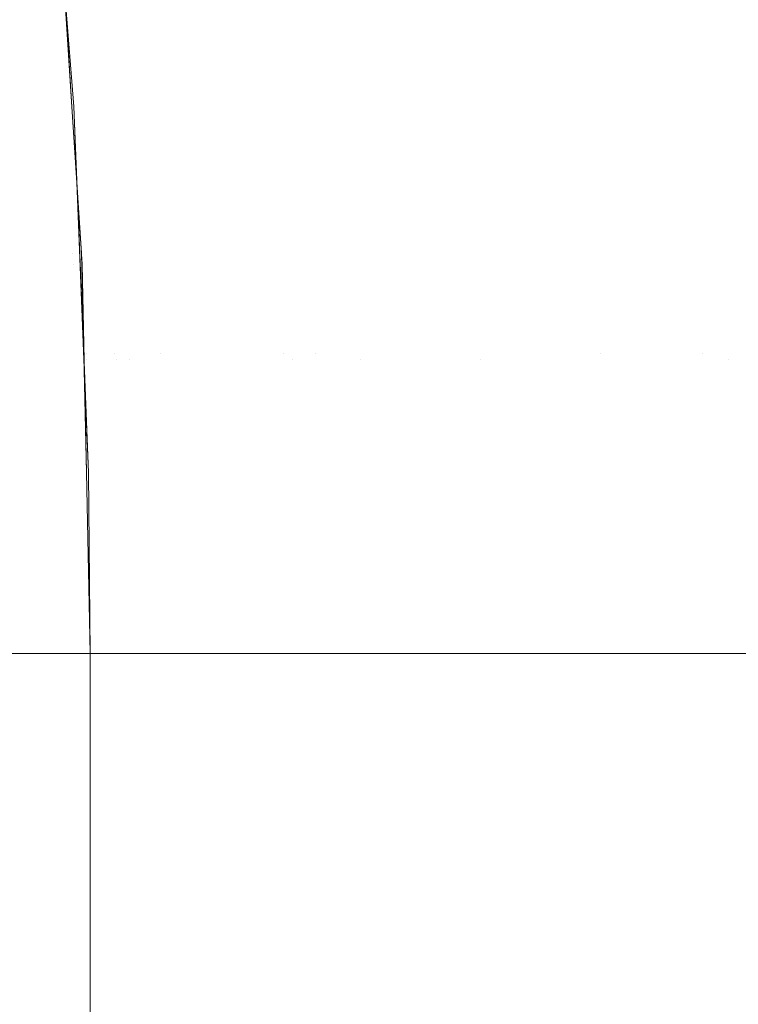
# Model space of a CAD drawing. Header units: centimetres. Extents: x -26.3 to 27.5, y 4.2 to 67.9.
# Tile 175 of 256: x -8.18731 to -8.17947, y 5.89639 to 5.90712. Entities that reach past the tile are written whole.
import ezdxf

# ---------------------------------------------------------------- set-up
doc = ezdxf.new("R2010")
doc.units = ezdxf.units.CM
doc.header["$LTSCALE"] = 2.54
doc.layers.add('Lucido design-1', color=7, linetype='Continuous')

# ---------------------------------------------------------------- blocks, each defined once
blk = doc.blocks.new('Gruppo-2-1')
at = {"color": 7, "linetype": 'Continuous', "lineweight": 9}
for points, invisible_edges in [([(-8.186898, 5.908693, -1111.714164), (-8.187033, 5.910157, -1111.514164), (-8.186715, 5.906173, -1111.514164)], 9), ([(-8.186729, 5.906619, -1111.512524), (-8.186715, 5.906173, -1111.514164), (-8.187033, 5.910157, -1111.514164), (-8.186986, 5.909814, -1111.51252)], 13), ([(-8.186918, 5.908927, -1147.814164), (-8.187033, 5.910157, -1147.614164), (-8.186715, 5.906173, -1147.614164)], 9), ([(-8.186739, 5.906752, -1147.612558), (-8.186715, 5.906173, -1147.614164), (-8.187033, 5.910157, -1147.614164), (-8.187006, 5.910014, -1147.612553)], 13), ([(-8.187006, 5.910014, -1147.612553), (-8.186967, 5.910014, -1147.610943), (-8.1867, 5.906752, -1147.610952), (-8.186739, 5.906752, -1147.612558)], 15), ([(-8.186636, 5.906752, -1147.609347), (-8.1867, 5.906752, -1147.610952), (-8.186967, 5.910014, -1147.610943), (-8.186903, 5.910014, -1147.609334)], 15), ([(-8.186903, 5.910014, -1147.609334), (-8.186812, 5.910014, -1147.607726), (-8.186546, 5.906752, -1147.607743), (-8.186636, 5.906752, -1147.609347)], 15), ([(-8.18643, 5.906752, -1147.606141), (-8.186546, 5.906752, -1147.607743), (-8.186812, 5.910014, -1147.607726), (-8.186696, 5.910014, -1147.606119)], 15), ([(-8.186696, 5.910014, -1147.606119), (-8.186555, 5.910014, -1147.604515), (-8.186288, 5.906752, -1147.604541), (-8.18643, 5.906752, -1147.606141)], 15), ([(-8.186121, 5.906752, -1147.602943), (-8.186288, 5.906752, -1147.604541), (-8.186555, 5.910014, -1147.604515), (-8.186387, 5.910014, -1147.602913)], 15), ([(-8.186387, 5.910014, -1147.602913), (-8.186194, 5.910014, -1147.601315), (-8.185929, 5.906752, -1147.601349), (-8.186121, 5.906752, -1147.602943)], 15), ([(-8.18571, 5.906752, -1147.599757), (-8.185929, 5.906752, -1147.601349), (-8.186194, 5.910014, -1147.601315), (-8.185975, 5.910014, -1147.599718)], 15), ([(-8.185975, 5.910014, -1147.599718), (-8.185731, 5.910014, -1147.598127), (-8.185467, 5.906752, -1147.59817), (-8.18571, 5.906752, -1147.599757)], 15), ([(-8.185198, 5.906752, -1147.596585), (-8.185467, 5.906752, -1147.59817), (-8.185731, 5.910014, -1147.598127), (-8.185461, 5.910014, -1147.596538)], 15), ([(-8.185461, 5.910014, -1147.596538), (-8.185166, 5.910014, -1147.594956), (-8.184903, 5.906752, -1147.595007), (-8.185198, 5.906752, -1147.596585)], 15), ([(-8.184584, 5.906752, -1147.593432), (-8.184903, 5.906752, -1147.595007), (-8.185166, 5.910014, -1147.594956), (-8.184845, 5.910014, -1147.593376)], 15), ([(-8.184845, 5.910014, -1147.593376), (-8.1845, 5.910014, -1147.591805), (-8.184239, 5.906752, -1147.591864), (-8.184584, 5.906752, -1147.593432)], 15), ([(-8.183869, 5.906752, -1147.5903), (-8.184239, 5.906752, -1147.591864), (-8.1845, 5.910014, -1147.591805), (-8.184128, 5.910014, -1147.590236)], 15), ([(-8.184128, 5.910014, -1147.590236), (-8.183733, 5.910014, -1147.588676), (-8.183474, 5.906752, -1147.588744), (-8.183869, 5.906752, -1147.5903)], 15), ([(-8.183054, 5.906752, -1147.587192), (-8.183474, 5.906752, -1147.588744), (-8.183733, 5.910014, -1147.588676), (-8.183311, 5.910014, -1147.58712)], 15), ([(-8.183311, 5.910014, -1147.58712), (-8.182866, 5.910014, -1147.585574), (-8.182609, 5.906752, -1147.58565), (-8.183054, 5.906752, -1147.587192)], 15), ([(-8.182139, 5.906752, -1147.584112), (-8.182609, 5.906752, -1147.58565), (-8.182866, 5.910014, -1147.585574), (-8.182395, 5.910014, -1147.584032)], 15), ([(-8.182395, 5.910014, -1147.584032), (-8.1819, 5.910014, -1147.582501), (-8.181646, 5.906752, -1147.582586), (-8.182139, 5.906752, -1147.584112)], 15), ([(-8.181127, 5.906752, -1147.581063), (-8.181646, 5.906752, -1147.582586), (-8.1819, 5.910014, -1147.582501), (-8.18138, 5.910014, -1147.580975)], 15), ([(-8.18138, 5.910014, -1147.580975), (-8.180836, 5.910014, -1147.579461), (-8.180585, 5.906752, -1147.579554), (-8.181127, 5.906752, -1147.581063)], 15), ([(-8.180017, 5.906752, -1147.578048), (-8.180585, 5.906752, -1147.579554), (-8.180836, 5.910014, -1147.579461), (-8.180267, 5.910014, -1147.577952)], 15), ([(-8.180267, 5.910014, -1147.577952), (-8.179675, 5.910014, -1147.576457), (-8.179428, 5.906752, -1147.576557), (-8.180017, 5.906752, -1147.578048)], 15), ([(-8.178812, 5.906752, -1147.575071), (-8.179428, 5.906752, -1147.576557), (-8.179675, 5.910014, -1147.576457), (-8.179058, 5.910014, -1147.574966)], 15), ([(-8.186986, 5.909814, -1111.51252), (-8.186946, 5.909814, -1111.510877), (-8.186689, 5.906619, -1111.510885), (-8.186729, 5.906619, -1111.512524)], 15), ([(-8.186622, 5.906619, -1111.509247), (-8.186689, 5.906619, -1111.510885), (-8.186946, 5.909814, -1111.510877), (-8.186878, 5.909814, -1111.509234)], 15), ([(-8.186878, 5.909814, -1111.509234), (-8.186784, 5.909814, -1111.507593), (-8.186528, 5.906619, -1111.50761), (-8.186622, 5.906619, -1111.509247)], 15), ([(-8.186408, 5.906619, -1111.505975), (-8.186528, 5.906619, -1111.50761), (-8.186784, 5.909814, -1111.507593), (-8.186663, 5.909814, -1111.505954)], 15), ([(-8.186663, 5.909814, -1111.505954), (-8.186516, 5.909814, -1111.504317), (-8.18626, 5.906619, -1111.504342), (-8.186408, 5.906619, -1111.505975)], 15), ([(-8.186086, 5.906619, -1111.502711), (-8.18626, 5.906619, -1111.504342), (-8.186516, 5.909814, -1111.504317), (-8.186341, 5.909814, -1111.502682)], 15), ([(-8.186341, 5.909814, -1111.502682), (-8.18614, 5.909814, -1111.501051), (-8.185886, 5.906619, -1111.501085), (-8.186086, 5.906619, -1111.502711)], 15), ([(-8.185658, 5.906619, -1111.49946), (-8.185886, 5.906619, -1111.501085), (-8.18614, 5.909814, -1111.501051), (-8.185912, 5.909814, -1111.499422)], 15), ([(-8.185912, 5.909814, -1111.499422), (-8.185658, 5.909814, -1111.497799), (-8.185404, 5.906619, -1111.497841), (-8.185658, 5.906619, -1111.49946)], 15), ([(-8.185124, 5.906619, -1111.496224), (-8.185404, 5.906619, -1111.497841), (-8.185658, 5.909814, -1111.497799), (-8.185376, 5.909814, -1111.496178)], 15), ([(-8.185376, 5.909814, -1111.496178), (-8.185069, 5.909814, -1111.494565), (-8.184817, 5.906619, -1111.494615), (-8.185124, 5.906619, -1111.496224)], 15), ([(-8.184484, 5.906619, -1111.493008), (-8.184817, 5.906619, -1111.494615), (-8.185069, 5.909814, -1111.494565), (-8.184735, 5.909814, -1111.492954)], 15), ([(-8.184735, 5.909814, -1111.492954), (-8.184375, 5.909814, -1111.491351), (-8.184125, 5.906619, -1111.49141), (-8.184484, 5.906619, -1111.493008)], 15), ([(-8.183739, 5.906619, -1111.489814), (-8.184125, 5.906619, -1111.49141), (-8.184375, 5.909814, -1111.491351), (-8.183988, 5.909814, -1111.489752)], 15), ([(-8.183988, 5.909814, -1111.489752), (-8.183576, 5.909814, -1111.488162), (-8.183328, 5.906619, -1111.488229), (-8.183739, 5.906619, -1111.489814)], 15), ([(-8.182891, 5.906619, -1111.486647), (-8.183328, 5.906619, -1111.488229), (-8.183576, 5.909814, -1111.488162), (-8.183137, 5.909814, -1111.486576)], 15), ([(-8.183137, 5.909814, -1111.486576), (-8.182674, 5.909814, -1111.485001), (-8.182428, 5.906619, -1111.485076), (-8.182891, 5.906619, -1111.486647)], 15), ([(-8.181939, 5.906619, -1111.483509), (-8.182428, 5.906619, -1111.485076), (-8.182674, 5.909814, -1111.485001), (-8.182183, 5.909814, -1111.48343)], 15), ([(-8.182183, 5.909814, -1111.48343), (-8.181668, 5.909814, -1111.481872), (-8.181425, 5.906619, -1111.481954), (-8.181939, 5.906619, -1111.483509)], 15), ([(-8.180884, 5.906619, -1111.480404), (-8.181425, 5.906619, -1111.481954), (-8.181668, 5.909814, -1111.481872), (-8.181126, 5.909814, -1111.480317)], 15), ([(-8.181126, 5.909814, -1111.480317), (-8.18056, 5.909814, -1111.478776), (-8.18032, 5.906619, -1111.478867), (-8.180884, 5.906619, -1111.480404)], 15), ([(-8.179729, 5.906619, -1111.477335), (-8.18032, 5.906619, -1111.478867), (-8.18056, 5.909814, -1111.478776), (-8.179968, 5.909814, -1111.47724)], 15), ([(-8.179968, 5.909814, -1111.47724), (-8.179352, 5.909814, -1111.475719), (-8.179115, 5.906619, -1111.475817), (-8.179729, 5.906619, -1111.477335)], 15), ([(-8.187278, 5.908896, -1147.822656), (-8.186993, 5.904558, -1147.822656), (-8.18743, 5.904539, -1147.826771), (-8.187713, 5.908858, -1147.826771)], 15), ([(-8.187013, 5.908919, -1147.818524), (-8.186728, 5.90457, -1147.818524), (-8.186993, 5.904558, -1147.822656), (-8.187278, 5.908896, -1147.822656)], 15), ([(-8.186728, 5.90457, -1147.818524), (-8.187013, 5.908919, -1147.818524), (-8.186918, 5.908928, -1147.814164), (-8.186737, 5.906171, -1147.814164)], 11), ([(-8.186715, 5.906173, -1147.614164), (-8.186737, 5.906171, -1147.814164), (-8.186918, 5.908927, -1147.814164)], 9), ([(-8.187258, 5.908662, -1111.722656), (-8.186988, 5.904441, -1111.722656), (-8.187425, 5.904422, -1111.726771), (-8.187693, 5.908625, -1111.726771)], 15), ([(-8.186992, 5.908685, -1111.718524), (-8.186722, 5.904452, -1111.718524), (-8.186988, 5.904441, -1111.722656), (-8.187258, 5.908662, -1111.722656)], 15), ([(-8.186722, 5.904452, -1111.718524), (-8.186992, 5.908685, -1111.718524), (-8.186898, 5.908693, -1111.714164), (-8.186737, 5.906171, -1111.714164)], 11), ([(-8.186715, 5.906173, -1111.514164), (-8.186737, 5.906171, -1111.714164), (-8.186898, 5.908693, -1111.714164)], 9), ([(-25.986537, 5.908431, -1111.014502), (-25.986537, 5.904573, -1111.014268), (27.113463, 5.904573, -1111.014268), (27.113463, 5.908431, -1111.014502)], 10), ([(-25.986537, 5.908431, -1147.114502), (-25.986537, 5.904573, -1147.114268), (27.113463, 5.904573, -1147.114268), (27.113463, 5.908431, -1147.114502)], 10), ([(-8.186739, 5.906752, -1147.612558), (-8.1867, 5.906752, -1147.610952), (-8.18654, 5.903484, -1147.610957), (-8.186578, 5.903484, -1147.61256)], 15), ([(-8.186715, 5.906173, -1147.614164), (-8.186739, 5.906752, -1147.612558), (-8.186578, 5.903484, -1147.61256)], 11), ([(-8.186475, 5.903484, -1147.609354), (-8.18654, 5.903484, -1147.610957), (-8.1867, 5.906752, -1147.610952), (-8.186636, 5.906752, -1147.609347)], 15), ([(-8.186636, 5.906752, -1147.609347), (-8.186546, 5.906752, -1147.607743), (-8.186385, 5.903484, -1147.607754), (-8.186475, 5.903484, -1147.609354)], 15), ([(-8.18627, 5.903484, -1147.606153), (-8.186385, 5.903484, -1147.607754), (-8.186546, 5.906752, -1147.607743), (-8.18643, 5.906752, -1147.606141)], 15), ([(-8.18643, 5.906752, -1147.606141), (-8.186288, 5.906752, -1147.604541), (-8.186129, 5.903484, -1147.604557), (-8.18627, 5.903484, -1147.606153)], 15), ([(-8.185962, 5.903484, -1147.602961), (-8.186129, 5.903484, -1147.604557), (-8.186288, 5.906752, -1147.604541), (-8.186121, 5.906752, -1147.602943)], 15), ([(-8.186121, 5.906752, -1147.602943), (-8.185929, 5.906752, -1147.601349), (-8.185769, 5.903484, -1147.601369), (-8.185962, 5.903484, -1147.602961)], 15), ([(-8.185552, 5.903484, -1147.59978), (-8.185769, 5.903484, -1147.601369), (-8.185929, 5.906752, -1147.601349), (-8.18571, 5.906752, -1147.599757)], 15), ([(-8.18571, 5.906752, -1147.599757), (-8.185467, 5.906752, -1147.59817), (-8.185308, 5.903484, -1147.598195), (-8.185552, 5.903484, -1147.59978)], 15), ([(-8.18504, 5.903484, -1147.596613), (-8.185308, 5.903484, -1147.598195), (-8.185467, 5.906752, -1147.59817), (-8.185198, 5.906752, -1147.596585)], 15), ([(-8.185198, 5.906752, -1147.596585), (-8.184903, 5.906752, -1147.595007), (-8.184746, 5.903484, -1147.595038), (-8.18504, 5.903484, -1147.596613)], 15), ([(-8.184426, 5.903484, -1147.593465), (-8.184746, 5.903484, -1147.595038), (-8.184903, 5.906752, -1147.595007), (-8.184584, 5.906752, -1147.593432)], 15), ([(-8.184584, 5.906752, -1147.593432), (-8.184239, 5.906752, -1147.591864), (-8.184082, 5.903484, -1147.5919), (-8.184426, 5.903484, -1147.593465)], 15), ([(-8.183713, 5.903484, -1147.590338), (-8.184082, 5.903484, -1147.5919), (-8.184239, 5.906752, -1147.591864), (-8.183869, 5.906752, -1147.5903)], 15), ([(-8.183869, 5.906752, -1147.5903), (-8.183474, 5.906752, -1147.588744), (-8.183319, 5.903484, -1147.588785), (-8.183713, 5.903484, -1147.590338)], 15), ([(-8.182899, 5.903484, -1147.587235), (-8.183319, 5.903484, -1147.588785), (-8.183474, 5.906752, -1147.588744), (-8.183054, 5.906752, -1147.587192)], 15), ([(-8.183054, 5.906752, -1147.587192), (-8.182609, 5.906752, -1147.58565), (-8.182456, 5.903484, -1147.585696), (-8.182899, 5.903484, -1147.587235)], 15), ([(-8.181986, 5.903484, -1147.58416), (-8.182456, 5.903484, -1147.585696), (-8.182609, 5.906752, -1147.58565), (-8.182139, 5.906752, -1147.584112)], 15), ([(-8.182139, 5.906752, -1147.584112), (-8.181646, 5.906752, -1147.582586), (-8.181494, 5.903484, -1147.582636), (-8.181986, 5.903484, -1147.58416)], 15), ([(-8.180976, 5.903484, -1147.581116), (-8.181494, 5.903484, -1147.582636), (-8.181646, 5.906752, -1147.582586), (-8.181127, 5.906752, -1147.581063)], 15), ([(-8.181127, 5.906752, -1147.581063), (-8.180585, 5.906752, -1147.579554), (-8.180434, 5.903484, -1147.579609), (-8.180976, 5.903484, -1147.581116)], 15), ([(-8.179868, 5.903484, -1147.578106), (-8.180434, 5.903484, -1147.579609), (-8.180585, 5.906752, -1147.579554), (-8.180017, 5.906752, -1147.578048)], 15), ([(-8.180017, 5.906752, -1147.578048), (-8.179428, 5.906752, -1147.576557), (-8.179279, 5.903484, -1147.576617), (-8.179868, 5.903484, -1147.578106)], 15), ([(-8.186729, 5.906619, -1111.512524), (-8.186689, 5.906619, -1111.510885), (-8.186535, 5.903417, -1111.51089), (-8.186575, 5.903417, -1111.512527)], 15), ([(-8.186715, 5.906173, -1111.514164), (-8.186729, 5.906619, -1111.512524), (-8.186575, 5.903417, -1111.512527)], 11), ([(-8.186468, 5.903417, -1111.509254), (-8.186535, 5.903417, -1111.51089), (-8.186689, 5.906619, -1111.510885), (-8.186622, 5.906619, -1111.509247)], 15), ([(-8.186622, 5.906619, -1111.509247), (-8.186528, 5.906619, -1111.50761), (-8.186375, 5.903417, -1111.50762), (-8.186468, 5.903417, -1111.509254)], 15), ([(-8.186254, 5.903417, -1111.505987), (-8.186375, 5.903417, -1111.50762), (-8.186528, 5.906619, -1111.50761), (-8.186408, 5.906619, -1111.505975)], 15), ([(-8.186408, 5.906619, -1111.505975), (-8.18626, 5.906619, -1111.504342), (-8.186107, 5.903417, -1111.504357), (-8.186254, 5.903417, -1111.505987)], 15), ([(-8.185933, 5.903417, -1111.502729), (-8.186107, 5.903417, -1111.504357), (-8.18626, 5.906619, -1111.504342), (-8.186086, 5.906619, -1111.502711)], 15), ([(-8.186086, 5.906619, -1111.502711), (-8.185886, 5.906619, -1111.501085), (-8.185733, 5.903417, -1111.501105), (-8.185933, 5.903417, -1111.502729)], 15), ([(-8.185506, 5.903417, -1111.499482), (-8.185733, 5.903417, -1111.501105), (-8.185886, 5.906619, -1111.501085), (-8.185658, 5.906619, -1111.49946)], 15), ([(-8.185658, 5.906619, -1111.49946), (-8.185404, 5.906619, -1111.497841), (-8.185252, 5.903417, -1111.497866), (-8.185506, 5.903417, -1111.499482)], 15), ([(-8.184972, 5.903417, -1111.496252), (-8.185252, 5.903417, -1111.497866), (-8.185404, 5.906619, -1111.497841), (-8.185124, 5.906619, -1111.496224)], 15), ([(-8.185124, 5.906619, -1111.496224), (-8.184817, 5.906619, -1111.494615), (-8.184666, 5.903417, -1111.494645), (-8.184972, 5.903417, -1111.496252)], 15), ([(-8.184334, 5.903417, -1111.493041), (-8.184666, 5.903417, -1111.494645), (-8.184817, 5.906619, -1111.494615), (-8.184484, 5.906619, -1111.493008)], 15), ([(-8.184484, 5.906619, -1111.493008), (-8.184125, 5.906619, -1111.49141), (-8.183975, 5.903417, -1111.491445), (-8.184334, 5.903417, -1111.493041)], 15), ([(-8.18359, 5.903417, -1111.489852), (-8.183975, 5.903417, -1111.491445), (-8.184125, 5.906619, -1111.49141), (-8.183739, 5.906619, -1111.489814)], 15), ([(-8.183739, 5.906619, -1111.489814), (-8.183328, 5.906619, -1111.488229), (-8.18318, 5.903417, -1111.488269), (-8.18359, 5.903417, -1111.489852)], 15), ([(-8.182742, 5.903417, -1111.486689), (-8.18318, 5.903417, -1111.488269), (-8.183328, 5.906619, -1111.488229), (-8.182891, 5.906619, -1111.486647)], 15), ([(-8.182891, 5.906619, -1111.486647), (-8.182428, 5.906619, -1111.485076), (-8.182281, 5.903417, -1111.485121), (-8.182742, 5.903417, -1111.486689)], 15), ([(-8.181792, 5.903417, -1111.483556), (-8.182281, 5.903417, -1111.485121), (-8.182428, 5.906619, -1111.485076), (-8.181939, 5.906619, -1111.483509)], 15), ([(-8.181939, 5.906619, -1111.483509), (-8.181425, 5.906619, -1111.481954), (-8.181279, 5.903417, -1111.482004), (-8.181792, 5.903417, -1111.483556)], 15), ([(-8.180739, 5.903417, -1111.480456), (-8.181279, 5.903417, -1111.482004), (-8.181425, 5.906619, -1111.481954), (-8.180884, 5.906619, -1111.480404)], 15), ([(-8.180884, 5.906619, -1111.480404), (-8.18032, 5.906619, -1111.478867), (-8.180176, 5.903417, -1111.478921), (-8.180739, 5.903417, -1111.480456)], 15), ([(-8.179586, 5.903417, -1111.477391), (-8.180176, 5.903417, -1111.478921), (-8.18032, 5.906619, -1111.478867), (-8.179729, 5.906619, -1111.477335)], 15), ([(-8.179729, 5.906619, -1111.477335), (-8.179115, 5.906619, -1111.475817), (-8.178973, 5.903417, -1111.475876), (-8.179586, 5.903417, -1111.477391)], 15), ([(-8.186627, 5.904456, -1111.714164), (-8.186737, 5.906171, -1111.714164), (-8.186715, 5.906173, -1111.514164)], 10), ([(-8.186633, 5.904574, -1147.814164), (-8.186737, 5.906171, -1147.814164), (-8.186715, 5.906173, -1147.614164)], 10), ([(-8.186737, 5.906171, -1111.714164), (-8.186627, 5.904456, -1111.714164), (-8.186722, 5.904452, -1111.718524)], 10), ([(-8.186737, 5.906171, -1147.814164), (-8.186633, 5.904574, -1147.814164), (-8.186728, 5.90457, -1147.818524)], 10), ([(-8.186715, 5.906173, -1111.514164), (-8.186606, 5.903416, -1111.514164), (-8.186627, 5.904456, -1111.714164)], 10), ([(-8.186575, 5.903417, -1111.512527), (-8.186606, 5.903416, -1111.514164), (-8.186715, 5.906173, -1111.514164)], 9), ([(-8.186715, 5.906173, -1147.614164), (-8.186608, 5.903483, -1147.614164), (-8.186633, 5.904574, -1147.814164)], 10), ([(-8.186578, 5.903484, -1147.61256), (-8.186608, 5.903483, -1147.614164), (-8.186715, 5.906173, -1147.614164)], 9), ([(27.113463, 5.904128, -1111.014241), (27.113463, 5.904573, -1111.014268), (-25.986537, 5.904573, -1111.014268), (-25.986537, 5.904128, -1111.014241)], 10), ([(27.113463, 5.904128, -1147.114241), (27.113463, 5.904573, -1147.114268), (-25.986537, 5.904573, -1147.114268), (-25.986537, 5.904128, -1147.114241)], 10), ([(-8.186993, 5.904558, -1147.822656), (-8.186899, 5.900212, -1147.822656), (-8.187335, 5.900212, -1147.826771), (-8.18743, 5.904539, -1147.826771)], 13), ([(-8.186728, 5.90457, -1147.818524), (-8.186632, 5.900212, -1147.818524), (-8.186899, 5.900212, -1147.822656), (-8.186993, 5.904558, -1147.822656)], 13), ([(-8.186632, 5.900212, -1147.818524), (-8.186728, 5.90457, -1147.818524), (-8.186633, 5.904574, -1147.814164), (-8.18658, 5.902184, -1147.814164)], 11), ([(-8.18658, 5.902184, -1147.814164), (-8.186633, 5.904574, -1147.814164), (-8.186608, 5.903483, -1147.614164)], 10), ([(-8.186988, 5.904441, -1111.722656), (-8.186899, 5.900212, -1111.722656), (-8.187335, 5.900212, -1111.726771), (-8.187425, 5.904422, -1111.726771)], 13), ([(-8.186722, 5.904452, -1111.718524), (-8.186632, 5.900212, -1111.718524), (-8.186899, 5.900212, -1111.722656), (-8.186988, 5.904441, -1111.722656)], 13), ([(-8.186632, 5.900212, -1111.718524), (-8.186722, 5.904452, -1111.718524), (-8.186627, 5.904456, -1111.714164), (-8.186579, 5.902184, -1111.714164)], 11), ([(-8.186579, 5.902184, -1111.714164), (-8.186627, 5.904456, -1111.714164), (-8.186606, 5.903416, -1111.514164)], 10), ([(-25.986537, 5.904128, -1111.014241), (-25.986537, 5.900212, -1111.014164), (27.113463, 5.900212, -1111.014164), (27.113463, 5.904128, -1111.014241)], 8), ([(-25.986537, 5.904128, -1147.114241), (-25.986537, 5.900212, -1147.114164), (27.113463, 5.900212, -1147.114164), (27.113463, 5.904128, -1147.114241)], 8), ([(-8.186557, 5.902184, -1147.614164), (-8.186608, 5.903483, -1147.614164), (-8.186578, 5.903484, -1147.61256)], 10), ([(-8.186608, 5.903483, -1147.614164), (-8.186557, 5.902184, -1147.614164), (-8.18658, 5.902184, -1147.814164)], 10), ([(-8.186557, 5.902184, -1147.614164), (-8.186578, 5.903484, -1147.61256), (-8.186513, 5.900212, -1147.612561)], 11), ([(-8.186578, 5.903484, -1147.61256), (-8.18654, 5.903484, -1147.610957), (-8.18649, 5.900212, -1147.611089), (-8.186513, 5.900212, -1147.612561)], 11), ([(-8.186401, 5.900212, -1147.609358), (-8.18649, 5.900212, -1147.611089), (-8.18654, 5.903484, -1147.610957), (-8.186475, 5.903484, -1147.609354)], 14), ([(-8.186475, 5.903484, -1147.609354), (-8.186385, 5.903484, -1147.607754), (-8.186276, 5.900212, -1147.606944), (-8.186401, 5.900212, -1147.609358)], 11), ([(-8.186276, 5.900212, -1147.606944), (-8.186385, 5.903484, -1147.607754), (-8.18627, 5.903484, -1147.606153)], 11), ([(-8.18627, 5.903484, -1147.606153), (-8.186129, 5.903484, -1147.604557), (-8.186054, 5.900212, -1147.604564), (-8.186276, 5.900212, -1147.606944)], 11), ([(-8.18589, 5.900212, -1147.602807), (-8.186054, 5.900212, -1147.604564), (-8.186129, 5.903484, -1147.604557), (-8.185962, 5.903484, -1147.602961)], 14), ([(-8.18589, 5.900212, -1147.602807), (-8.185962, 5.903484, -1147.602961), (-8.185769, 5.903484, -1147.601369)], 11), ([(-8.185769, 5.903484, -1147.601369), (-8.185697, 5.900212, -1147.601379), (-8.18589, 5.900212, -1147.602807)], 9), ([(-8.185332, 5.900212, -1147.598686), (-8.185697, 5.900212, -1147.601379), (-8.185769, 5.903484, -1147.601369), (-8.185552, 5.903484, -1147.59978)], 14), ([(-8.185552, 5.903484, -1147.59978), (-8.185308, 5.903484, -1147.598195), (-8.185332, 5.900212, -1147.598686)], 11), ([(-8.184966, 5.900212, -1147.596626), (-8.185332, 5.900212, -1147.598686), (-8.185308, 5.903484, -1147.598195), (-8.18504, 5.903484, -1147.596613)], 14), ([(-8.18504, 5.903484, -1147.596613), (-8.184746, 5.903484, -1147.595038), (-8.184603, 5.900212, -1147.594589), (-8.184966, 5.900212, -1147.596626)], 11), ([(-8.184603, 5.900212, -1147.594589), (-8.184746, 5.903484, -1147.595038), (-8.184426, 5.903484, -1147.593465)], 11), ([(-8.184426, 5.903484, -1147.593465), (-8.184357, 5.900212, -1147.59348), (-8.184603, 5.900212, -1147.594589)], 9), ([(-8.184426, 5.903484, -1147.593465), (-8.184082, 5.903484, -1147.5919), (-8.184011, 5.900212, -1147.591916), (-8.184357, 5.900212, -1147.59348)], 11), ([(-8.184082, 5.903484, -1147.5919), (-8.183713, 5.903484, -1147.590338), (-8.183702, 5.900212, -1147.590522)], 11), ([(-8.183702, 5.900212, -1147.590522), (-8.184011, 5.900212, -1147.591916), (-8.184082, 5.903484, -1147.5919)], 10), ([(-8.183713, 5.903484, -1147.590338), (-8.183319, 5.903484, -1147.588785), (-8.183246, 5.900212, -1147.588804), (-8.183702, 5.900212, -1147.590522)], 11), ([(-8.182633, 5.900212, -1147.586492), (-8.183246, 5.900212, -1147.588804), (-8.183319, 5.903484, -1147.588785), (-8.182899, 5.903484, -1147.587235)], 14), ([(-8.182899, 5.903484, -1147.587235), (-8.182456, 5.903484, -1147.585696), (-8.182633, 5.900212, -1147.586492)], 11), ([(-8.181915, 5.900212, -1147.584183), (-8.182633, 5.900212, -1147.586492), (-8.182456, 5.903484, -1147.585696), (-8.181986, 5.903484, -1147.58416)], 14), ([(-8.181986, 5.903484, -1147.58416), (-8.181494, 5.903484, -1147.582636), (-8.181394, 5.900212, -1147.582507), (-8.181915, 5.900212, -1147.584183)], 11), ([(-8.181394, 5.900212, -1147.582507), (-8.181494, 5.903484, -1147.582636), (-8.180976, 5.903484, -1147.581116)], 11), ([(-8.180976, 5.903484, -1147.581116), (-8.180906, 5.900212, -1147.581141), (-8.181394, 5.900212, -1147.582507)], 9), ([(-8.180976, 5.903484, -1147.581116), (-8.180434, 5.903484, -1147.579609), (-8.17999, 5.900212, -1147.578574), (-8.180906, 5.900212, -1147.581141)], 11), ([(-8.17999, 5.900212, -1147.578574), (-8.180434, 5.903484, -1147.579609), (-8.179868, 5.903484, -1147.578106)], 11), ([(-8.179868, 5.903484, -1147.578106), (-8.179279, 5.903484, -1147.576617), (-8.179209, 5.900212, -1147.576645), (-8.17999, 5.900212, -1147.578574)], 11), ([(-8.186557, 5.902184, -1111.514164), (-8.186606, 5.903416, -1111.514164), (-8.186575, 5.903417, -1111.512527)], 10), ([(-8.186606, 5.903416, -1111.514164), (-8.186557, 5.902184, -1111.514164), (-8.186579, 5.902184, -1111.714164)], 10), ([(-8.186557, 5.902184, -1111.514164), (-8.186575, 5.903417, -1111.512527), (-8.186512, 5.900212, -1111.512528)], 11), ([(-8.186575, 5.903417, -1111.512527), (-8.186535, 5.903417, -1111.51089), (-8.18649, 5.900212, -1111.511089), (-8.186512, 5.900212, -1111.512528)], 11), ([(-8.186396, 5.900212, -1111.509258), (-8.18649, 5.900212, -1111.511089), (-8.186535, 5.903417, -1111.51089), (-8.186468, 5.903417, -1111.509254)], 14), ([(-8.186468, 5.903417, -1111.509254), (-8.186375, 5.903417, -1111.50762), (-8.186276, 5.900212, -1111.506944), (-8.186396, 5.900212, -1111.509258)], 11), ([(-8.186276, 5.900212, -1111.506944), (-8.186375, 5.903417, -1111.50762), (-8.186254, 5.903417, -1111.505987)], 11), ([(-8.186254, 5.903417, -1111.505987), (-8.186107, 5.903417, -1111.504357), (-8.186036, 5.900212, -1111.504364), (-8.186276, 5.900212, -1111.506944)], 11), ([(-8.186107, 5.903417, -1111.504357), (-8.185933, 5.903417, -1111.502729), (-8.18589, 5.900212, -1111.502807)], 11), ([(-8.18589, 5.900212, -1111.502807), (-8.186036, 5.900212, -1111.504364), (-8.186107, 5.903417, -1111.504357)], 10), ([(-8.185933, 5.903417, -1111.502729), (-8.185733, 5.903417, -1111.501105), (-8.185661, 5.900212, -1111.501114), (-8.18589, 5.900212, -1111.502807)], 11), ([(-8.185332, 5.900212, -1111.498686), (-8.185661, 5.900212, -1111.501114), (-8.185733, 5.903417, -1111.501105), (-8.185506, 5.903417, -1111.499482)], 14), ([(-8.185506, 5.903417, -1111.499482), (-8.185252, 5.903417, -1111.497866), (-8.185332, 5.900212, -1111.498686)], 11), ([(-8.184901, 5.900212, -1111.496265), (-8.185332, 5.900212, -1111.498686), (-8.185252, 5.903417, -1111.497866), (-8.184972, 5.903417, -1111.496252)], 14), ([(-8.184972, 5.903417, -1111.496252), (-8.184666, 5.903417, -1111.494645), (-8.184603, 5.900212, -1111.494589), (-8.184901, 5.900212, -1111.496265)], 11), ([(-8.184603, 5.900212, -1111.494589), (-8.184666, 5.903417, -1111.494645), (-8.184334, 5.903417, -1111.493041)], 11), ([(-8.184334, 5.903417, -1111.493041), (-8.184263, 5.900212, -1111.493056), (-8.184603, 5.900212, -1111.494589)], 9), ([(-8.184334, 5.903417, -1111.493041), (-8.183975, 5.903417, -1111.491445), (-8.183702, 5.900212, -1111.490522), (-8.184263, 5.900212, -1111.493056)], 11), ([(-8.183702, 5.900212, -1111.490522), (-8.183975, 5.903417, -1111.491445), (-8.18359, 5.903417, -1111.489852)], 11), ([(-8.18359, 5.903417, -1111.489852), (-8.18318, 5.903417, -1111.488269), (-8.183109, 5.900212, -1111.488288), (-8.183702, 5.900212, -1111.490522)], 11), ([(-8.182633, 5.900212, -1111.486492), (-8.183109, 5.900212, -1111.488288), (-8.18318, 5.903417, -1111.488269), (-8.182742, 5.903417, -1111.486689)], 14), ([(-8.182633, 5.900212, -1111.486492), (-8.182742, 5.903417, -1111.486689), (-8.182281, 5.903417, -1111.485121)], 11), ([(-8.182281, 5.903417, -1111.485121), (-8.182213, 5.900212, -1111.485141), (-8.182633, 5.900212, -1111.486492)], 9), ([(-8.181394, 5.900212, -1111.482507), (-8.182213, 5.900212, -1111.485141), (-8.182281, 5.903417, -1111.485121), (-8.181792, 5.903417, -1111.483556)], 14), ([(-8.181792, 5.903417, -1111.483556), (-8.181279, 5.903417, -1111.482004), (-8.181394, 5.900212, -1111.482507)], 11), ([(-8.18067, 5.900212, -1111.48048), (-8.181394, 5.900212, -1111.482507), (-8.181279, 5.903417, -1111.482004), (-8.180739, 5.903417, -1111.480456)], 14), ([(-8.180739, 5.903417, -1111.480456), (-8.180176, 5.903417, -1111.478921), (-8.17999, 5.900212, -1111.478574), (-8.18067, 5.900212, -1111.48048)], 11), ([(-8.17999, 5.900212, -1111.478574), (-8.180176, 5.903417, -1111.478921), (-8.179586, 5.903417, -1111.477391)], 11), ([(-8.179586, 5.903417, -1111.477391), (-8.179521, 5.900212, -1111.477417), (-8.17999, 5.900212, -1111.478574)], 9), ([(-8.179586, 5.903417, -1111.477391), (-8.178973, 5.903417, -1111.475876), (-8.178908, 5.900212, -1111.475903), (-8.179521, 5.900212, -1111.477417)], 11), ([(-8.186579, 5.902184, -1111.714164), (-8.186537, 5.900212, -1111.714164), (-8.186632, 5.900212, -1111.718524)], 8), ([(-8.18658, 5.902184, -1147.814164), (-8.186537, 5.900212, -1147.814164), (-8.186632, 5.900212, -1147.818524)], 8), ([(-8.186537, 5.900212, -1147.614164), (-8.186537, 5.900212, -1147.814164), (-8.18658, 5.902184, -1147.814164)], 8), ([(-8.18658, 5.902184, -1147.814164), (-8.186557, 5.902184, -1147.614164), (-8.186537, 5.900212, -1147.614164)], 9), ([(-8.186537, 5.900212, -1111.514164), (-8.186537, 5.900212, -1111.714164), (-8.186579, 5.902184, -1111.714164)], 8), ([(-8.186579, 5.902184, -1111.714164), (-8.186557, 5.902184, -1111.514164), (-8.186537, 5.900212, -1111.514164)], 9), ([(-8.186512, 5.900212, -1111.512528), (-8.186537, 5.900212, -1111.514164), (-8.186557, 5.902184, -1111.514164)], 8), ([(-8.186513, 5.900212, -1147.612561), (-8.186537, 5.900212, -1147.614164), (-8.186557, 5.902184, -1147.614164)], 8), ([(-8.187033, 4.700212, -1111.724109), (-8.187353, 4.700212, -1111.726769), (-8.187335, 5.900212, -1111.726771)], 10), ([(-8.187033, 4.700212, -1147.824109), (-8.187353, 4.700212, -1147.826769), (-8.187335, 5.900212, -1147.826771)], 10), ([(-8.187335, 5.900212, -1111.726771), (-8.186899, 5.900212, -1111.722656), (-8.187033, 4.700212, -1111.724109)], 10), ([(-8.187335, 5.900212, -1147.826771), (-8.186899, 5.900212, -1147.822656), (-8.187033, 4.700212, -1147.824109)], 10), ([(-8.186899, 5.900212, -1111.722656), (-8.186917, 4.700212, -1111.722655), (-8.187033, 4.700212, -1111.724109)], 9), ([(-8.186899, 5.900212, -1147.822656), (-8.186917, 4.700212, -1147.822655), (-8.187033, 4.700212, -1147.824109)], 9), ([(-8.186715, 4.700212, -1111.720125), (-8.186917, 4.700212, -1111.722655), (-8.186899, 5.900212, -1111.722656)], 10), ([(-8.186715, 4.700212, -1147.820125), (-8.186917, 4.700212, -1147.822655), (-8.186899, 5.900212, -1147.822656)], 10), ([(-8.186899, 5.900212, -1111.722656), (-8.186632, 5.900212, -1111.718524), (-8.186715, 4.700212, -1111.720125)], 10), ([(-8.186899, 5.900212, -1147.822656), (-8.186632, 5.900212, -1147.818524), (-8.186715, 4.700212, -1147.820125)], 10), ([(-8.186632, 5.900212, -1111.718524), (-8.186652, 4.700212, -1111.718523), (-8.186715, 4.700212, -1111.720125)], 9), ([(-8.186632, 5.900212, -1147.818524), (-8.186652, 4.700212, -1147.818523), (-8.186715, 4.700212, -1147.820125)], 9), ([(-8.186557, 4.700212, -1111.716136), (-8.186652, 4.700212, -1111.718523), (-8.186632, 5.900212, -1111.718524)], 10), ([(-8.186557, 4.700212, -1147.816136), (-8.186652, 4.700212, -1147.818523), (-8.186632, 5.900212, -1147.818524)], 10), ([(-8.186632, 5.900212, -1111.718524), (-8.186537, 5.900212, -1111.714164), (-8.186557, 4.700212, -1111.716136)], 10), ([(-8.186632, 5.900212, -1147.818524), (-8.186537, 5.900212, -1147.814164), (-8.186557, 4.700212, -1147.816136)], 10), ([(-8.186537, 5.900212, -1111.714164), (-8.186537, 4.700212, -1111.714164), (-8.186557, 4.700212, -1111.716136)], 8), ([(-8.186537, 5.900212, -1147.814164), (-8.186537, 4.700212, -1147.814164), (-8.186557, 4.700212, -1147.816136)], 8), ([(-8.186472, 4.700212, -1111.511089), (-8.186536, 4.700212, -1111.513619), (-8.186537, 5.900212, -1111.514164), (-8.186512, 5.900212, -1111.512528)], 10), ([(-8.186536, 4.700212, -1111.513619), (-8.186537, 4.700212, -1111.514164), (-8.186537, 5.900212, -1111.514164)], 8), ([(-8.186472, 4.700212, -1147.611089), (-8.186536, 4.700212, -1147.613619), (-8.186537, 5.900212, -1147.614164), (-8.186513, 5.900212, -1147.612561)], 10), ([(-8.186536, 4.700212, -1147.613619), (-8.186537, 4.700212, -1147.614164), (-8.186537, 5.900212, -1147.614164)], 8), ([(-8.186513, 5.900212, -1147.612561), (-8.18649, 5.900212, -1147.611089), (-8.186472, 4.700212, -1147.611089)], 10), ([(-8.186512, 5.900212, -1111.512528), (-8.18649, 5.900212, -1111.511089), (-8.186472, 4.700212, -1111.511089)], 10), ([(-8.18649, 5.900212, -1111.511089), (-8.186396, 5.900212, -1111.509258), (-8.186437, 4.700212, -1111.509689)], 10), ([(-8.186437, 4.700212, -1111.509689), (-8.186472, 4.700212, -1111.511089), (-8.18649, 5.900212, -1111.511089)], 10), ([(-8.18649, 5.900212, -1147.611089), (-8.186401, 5.900212, -1147.609358), (-8.186437, 4.700212, -1147.609689)], 10), ([(-8.186437, 4.700212, -1147.609689), (-8.186472, 4.700212, -1147.611089), (-8.18649, 5.900212, -1147.611089)], 10), ([(-8.186258, 4.700212, -1111.506945), (-8.186437, 4.700212, -1111.509689), (-8.186396, 5.900212, -1111.509258)], 10), ([(-8.186258, 4.700212, -1147.606945), (-8.186437, 4.700212, -1147.609689), (-8.186401, 5.900212, -1147.609358)], 10), ([(-8.186401, 5.900212, -1147.609358), (-8.186276, 5.900212, -1147.606944), (-8.186258, 4.700212, -1147.606945)], 10), ([(-8.186396, 5.900212, -1111.509258), (-8.186276, 5.900212, -1111.506944), (-8.186258, 4.700212, -1111.506945)], 10), ([(-8.186276, 5.900212, -1111.506944), (-8.186036, 5.900212, -1111.504364), (-8.186171, 4.700212, -1111.505614)], 10), ([(-8.186171, 4.700212, -1111.505614), (-8.186258, 4.700212, -1111.506945), (-8.186276, 5.900212, -1111.506944)], 10), ([(-8.186276, 5.900212, -1147.606944), (-8.186054, 5.900212, -1147.604564), (-8.186171, 4.700212, -1147.605614)], 10), ([(-8.186171, 4.700212, -1147.605614), (-8.186258, 4.700212, -1147.606945), (-8.186276, 5.900212, -1147.606944)], 10), ([(-8.185873, 4.700212, -1111.502809), (-8.186171, 4.700212, -1111.505614), (-8.186036, 5.900212, -1111.504364)], 10), ([(-8.185873, 4.700212, -1147.602809), (-8.186171, 4.700212, -1147.605614), (-8.186054, 5.900212, -1147.604564)], 10), ([(-8.186054, 5.900212, -1147.604564), (-8.18589, 5.900212, -1147.602807), (-8.185873, 4.700212, -1147.602809)], 10), ([(-8.186036, 5.900212, -1111.504364), (-8.18589, 5.900212, -1111.502807), (-8.185873, 4.700212, -1111.502809)], 10), ([(-8.18589, 5.900212, -1111.502807), (-8.185661, 5.900212, -1111.501114), (-8.185739, 4.700212, -1111.50155)], 10), ([(-8.185739, 4.700212, -1111.50155), (-8.185873, 4.700212, -1111.502809), (-8.18589, 5.900212, -1111.502807)], 10), ([(-8.18589, 5.900212, -1147.602807), (-8.185697, 5.900212, -1147.601379), (-8.185739, 4.700212, -1147.60155)], 10), ([(-8.185739, 4.700212, -1147.60155), (-8.185873, 4.700212, -1147.602809), (-8.18589, 5.900212, -1147.602807)], 10), ([(-8.185315, 4.700212, -1111.498689), (-8.185739, 4.700212, -1111.50155), (-8.185661, 5.900212, -1111.501114)], 10), ([(-8.185315, 4.700212, -1147.598689), (-8.185739, 4.700212, -1147.60155), (-8.185697, 5.900212, -1147.601379)], 10), ([(-8.185697, 5.900212, -1147.601379), (-8.185332, 5.900212, -1147.598686), (-8.185315, 4.700212, -1147.598689)], 10), ([(-8.185661, 5.900212, -1111.501114), (-8.185332, 5.900212, -1111.498686), (-8.185315, 4.700212, -1111.498689)], 10), ([(-8.185332, 5.900212, -1111.498686), (-8.184901, 5.900212, -1111.496265), (-8.18514, 4.700212, -1111.497503)], 10), ([(-8.18514, 4.700212, -1111.497503), (-8.185315, 4.700212, -1111.498689), (-8.185332, 5.900212, -1111.498686)], 10), ([(-8.185332, 5.900212, -1147.598686), (-8.184966, 5.900212, -1147.596626), (-8.18514, 4.700212, -1147.597503)], 10), ([(-8.18514, 4.700212, -1147.597503), (-8.185315, 4.700212, -1147.598689), (-8.185332, 5.900212, -1147.598686)], 10), ([(-8.184586, 4.700212, -1111.494592), (-8.18514, 4.700212, -1111.497503), (-8.184901, 5.900212, -1111.496265)], 10), ([(-8.184586, 4.700212, -1147.594592), (-8.18514, 4.700212, -1147.597503), (-8.184966, 5.900212, -1147.596626)], 10), ([(-8.184966, 5.900212, -1147.596626), (-8.184603, 5.900212, -1147.594589), (-8.184586, 4.700212, -1147.594592)], 10), ([(-8.184901, 5.900212, -1111.496265), (-8.184603, 5.900212, -1111.494589), (-8.184586, 4.700212, -1111.494592)], 10), ([(-8.184603, 5.900212, -1111.494589), (-8.184263, 5.900212, -1111.493056), (-8.184375, 4.700212, -1111.493481)], 10), ([(-8.184375, 4.700212, -1111.493481), (-8.184586, 4.700212, -1111.494592), (-8.184603, 5.900212, -1111.494589)], 10), ([(-8.184603, 5.900212, -1147.594589), (-8.184357, 5.900212, -1147.59348), (-8.184375, 4.700212, -1147.593481)], 10), ([(-8.184375, 4.700212, -1147.593481), (-8.184586, 4.700212, -1147.594592), (-8.184603, 5.900212, -1147.594589)], 10), ([(-8.183687, 4.700212, -1111.490526), (-8.184375, 4.700212, -1111.493481), (-8.184263, 5.900212, -1111.493056)], 10), ([(-8.184375, 4.700212, -1147.593481), (-8.184357, 5.900212, -1147.59348), (-8.184011, 5.900212, -1147.591916)], 9), ([(-8.184011, 5.900212, -1147.591916), (-8.183687, 4.700212, -1147.590526), (-8.184375, 4.700212, -1147.593481)], 9), ([(-8.184263, 5.900212, -1111.493056), (-8.183702, 5.900212, -1111.490522), (-8.183687, 4.700212, -1111.490526)], 10), ([(-8.184011, 5.900212, -1147.591916), (-8.183702, 5.900212, -1147.590522), (-8.183687, 4.700212, -1147.590526)], 10), ([(-8.183702, 5.900212, -1111.490522), (-8.183109, 5.900212, -1111.488288), (-8.183445, 4.700212, -1111.489489)], 10), ([(-8.183445, 4.700212, -1111.489489), (-8.183687, 4.700212, -1111.490526), (-8.183702, 5.900212, -1111.490522)], 10), ([(-8.183702, 5.900212, -1147.590522), (-8.183246, 5.900212, -1147.588804), (-8.183445, 4.700212, -1147.589489)], 10), ([(-8.183445, 4.700212, -1147.589489), (-8.183687, 4.700212, -1147.590526), (-8.183702, 5.900212, -1147.590522)], 10), ([(-8.182618, 4.700212, -1111.486496), (-8.183445, 4.700212, -1111.489489), (-8.183109, 5.900212, -1111.488288)], 10), ([(-8.182618, 4.700212, -1147.586496), (-8.183445, 4.700212, -1147.589489), (-8.183246, 5.900212, -1147.588804)], 10), ([(-8.183246, 5.900212, -1147.588804), (-8.182633, 5.900212, -1147.586492), (-8.182618, 4.700212, -1147.586496)], 10), ([(-8.183109, 5.900212, -1111.488288), (-8.182633, 5.900212, -1111.486492), (-8.182618, 4.700212, -1111.486496)], 10), ([(-8.182633, 5.900212, -1111.486492), (-8.182213, 5.900212, -1111.485141), (-8.182352, 4.700212, -1111.485536)], 10), ([(-8.182352, 4.700212, -1111.485536), (-8.182618, 4.700212, -1111.486496), (-8.182633, 5.900212, -1111.486492)], 10), ([(-8.182633, 5.900212, -1147.586492), (-8.181915, 5.900212, -1147.584183), (-8.182352, 4.700212, -1147.585536)], 10), ([(-8.182352, 4.700212, -1147.585536), (-8.182618, 4.700212, -1147.586496), (-8.182633, 5.900212, -1147.586492)], 10), ([(-8.18138, 4.700212, -1111.482512), (-8.182352, 4.700212, -1111.485536), (-8.182213, 5.900212, -1111.485141)], 10), ([(-8.18138, 4.700212, -1147.582512), (-8.182352, 4.700212, -1147.585536), (-8.181915, 5.900212, -1147.584183)], 10), ([(-8.182213, 5.900212, -1111.485141), (-8.181394, 5.900212, -1111.482507), (-8.18138, 4.700212, -1111.482512)], 10), ([(-8.181915, 5.900212, -1147.584183), (-8.181394, 5.900212, -1147.582507), (-8.18138, 4.700212, -1147.582512)], 10), ([(-8.181394, 5.900212, -1111.482507), (-8.18067, 5.900212, -1111.48048), (-8.181096, 4.700212, -1111.481627)], 10), ([(-8.181096, 4.700212, -1111.481627), (-8.18138, 4.700212, -1111.482512), (-8.181394, 5.900212, -1111.482507)], 10), ([(-8.181394, 5.900212, -1147.582507), (-8.180906, 5.900212, -1147.581141), (-8.181096, 4.700212, -1147.581627)], 10), ([(-8.181096, 4.700212, -1147.581627), (-8.18138, 4.700212, -1147.582512), (-8.181394, 5.900212, -1147.582507)], 10), ([(-8.179977, 4.700212, -1111.478579), (-8.181096, 4.700212, -1111.481627), (-8.18067, 5.900212, -1111.48048)], 10), ([(-8.179977, 4.700212, -1147.578579), (-8.181096, 4.700212, -1147.581627), (-8.180906, 5.900212, -1147.581141)], 10), ([(-8.180906, 5.900212, -1147.581141), (-8.17999, 5.900212, -1147.578574), (-8.179977, 4.700212, -1147.578579)], 10), ([(-8.18067, 5.900212, -1111.48048), (-8.17999, 5.900212, -1111.478574), (-8.179977, 4.700212, -1111.478579)], 10), ([(-8.17999, 5.900212, -1111.478574), (-8.179521, 5.900212, -1111.477417), (-8.17968, 4.700212, -1111.47777)], 10), ([(-8.17968, 4.700212, -1111.47777), (-8.179977, 4.700212, -1111.478579), (-8.17999, 5.900212, -1111.478574)], 10), ([(-8.17999, 5.900212, -1147.578574), (-8.179209, 5.900212, -1147.576645), (-8.17968, 4.700212, -1147.57777)], 10), ([(-8.17968, 4.700212, -1147.57777), (-8.179977, 4.700212, -1147.578579), (-8.17999, 5.900212, -1147.578574)], 10), ([(-8.178408, 4.700212, -1111.474704), (-8.17968, 4.700212, -1111.47777), (-8.179521, 5.900212, -1111.477417), (-8.178908, 5.900212, -1111.475903)], 10), ([(-8.178408, 4.700212, -1147.574704), (-8.17968, 4.700212, -1147.57777), (-8.179209, 5.900212, -1147.576645)], 10)]:
    blk.add_3dface(points, dxfattribs=dict(at, invisible_edges=invisible_edges))
for points in [[(-25.986537, 5.900212, -1111.014164), (-25.986537, 4.300212, -1111.014164), (27.113463, 4.300212, -1111.014164), (27.113463, 5.900212, -1111.014164)], [(-25.986537, 5.900212, -1147.114164), (-25.986537, 4.300212, -1147.114164), (27.113463, 4.300212, -1147.114164), (27.113463, 5.900212, -1147.114164)], [(-8.186537, 4.700212, -1111.714164), (-8.186537, 5.900212, -1111.714164), (-8.186537, 5.900212, -1111.514164), (-8.186537, 4.700212, -1111.514164)], [(-8.186537, 4.700212, -1147.814164), (-8.186537, 5.900212, -1147.814164), (-8.186537, 5.900212, -1147.614164), (-8.186537, 4.700212, -1147.614164)]]:
    blk.add_3dface(points, dxfattribs=at)
blk = doc.blocks.new('Gruppo-3-1')
at = {"color": 7}
blk.add_blockref('Gruppo-2-1', (0, 0), dxfattribs=at)

msp = doc.modelspace()

# ---------------------------------------------------------------- block references
at = {"layer": 'Lucido design-1', "color": 7}
msp.add_blockref('Gruppo-3-1', (0, 0), dxfattribs=at)

doc.saveas('drawing.dxf')
